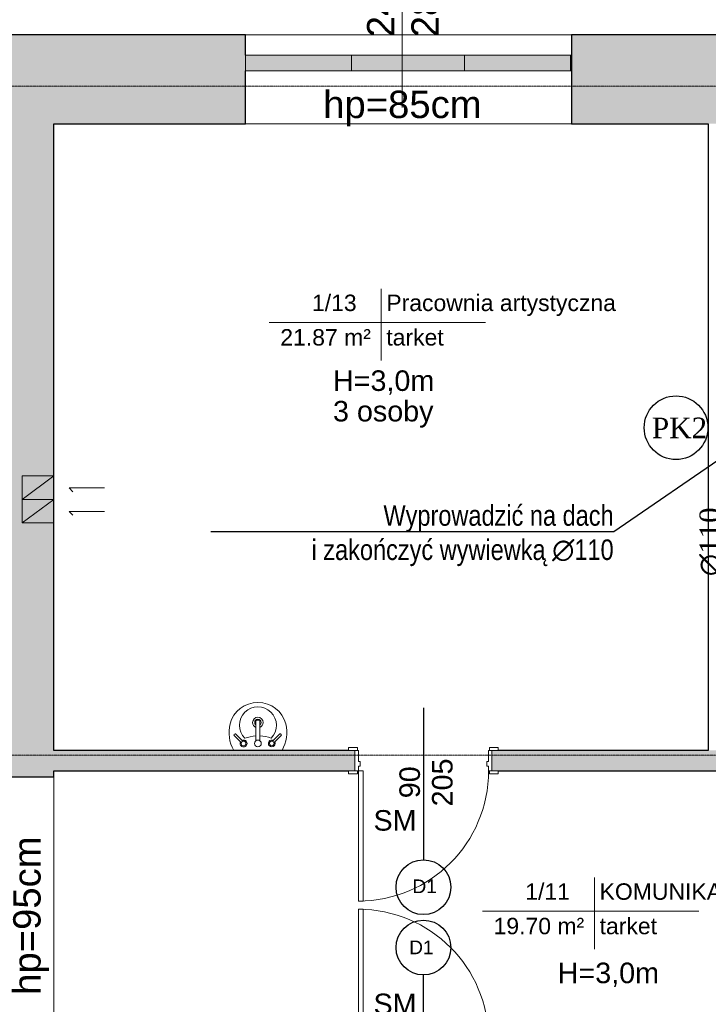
# Model space of a CAD drawing. Header units: inches. Extents: x -112469 to 885939, y -131046 to 286269.
# Tile 108 of 138: x 143684 to 148712, y -45531 to -38342. Entities that reach past the tile are written whole.
import ezdxf
from ezdxf import colors
from ezdxf.entities.mleader import LeaderData, LeaderLine
from ezdxf.math import Vec2, Vec3

# ---------------------------------------------------------------- set-up
doc = ezdxf.new("R2010")
doc.units = ezdxf.units.IN
doc.header["$MEASUREMENT"] = 0
doc.linetypes.add('Linia siatki', pattern=[0.9925, 0.47, -0.2175, 0.0875, -0.2175])
for name, color, linetype, lineweight in [('_IS_kan san', 34, 'Continuous', 40), ('_IS_kan san_opis', 34, 'Continuous', 25), ('A-AREA-IDEN', 251, 'Continuous', 9), ('A-DETL', 251, 'Continuous', 9), ('A-DETL-MEDM', 251, 'Continuous', 25), ('A-DETL-THIN', 251, 'Continuous', 9), ('A-DOOR', 251, 'Continuous', 9), ('A-DOOR-FRAM', 251, 'Continuous', 18), ('A-GLAZ', 251, 'Continuous', 9), ('A-WALL', 251, 'Continuous', 9), ('A-WALL-PATT', 254, 'Continuous', 25), ('G-ANNO-TEXT', 251, 'Continuous', 9), ('P-SANR-FIXT', 251, 'Continuous', 9), ('S-GRID', 251, 'Continuous', 9)]:
    doc.layers.add(name, color=color, linetype=linetype, lineweight=lineweight)
doc.styles.add('Arial_1', font='arial.ttf', dxfattribs={"height": 12})
doc.styles.add('Arial_2', font='arial.ttf', dxfattribs={"height": 10})
doc.styles.add('Arial_3', font='arial.ttf', dxfattribs={"height": 15})
doc.styles.add('Arial_5', font='arial.ttf', dxfattribs={"height": 20})
doc.styles.add('krzysiek', font='times.ttf')
doc.styles.get("Standard").update_dxf_attribs({"font": 'arial.ttf'})

# ---------------------------------------------------------------- blocks, each defined once
blk = doc.blocks.new('Etyk_pom_1_mala - Etyk_pom_1_mala-219433-4_Poziom piętra')
at = {"layer": 'A-AREA-IDEN'}
for p, q in [((-0.0958, 0.1444), (-0.0958, -0.3781)), ((-0.9154, -0.1015), (0.6661, -0.1015))]:
    blk.add_line(p, q, dxfattribs=at)
blk = doc.blocks.new('Lavabo mural - 05 - 440mm x 350mm-V6-4_Poziom piętra')
at = {"layer": 'P-SANR-FIXT'}
for p, q in [((-17.19, -11.05), (-11.74, -5.6)), ((-16.1, -12.14), (-10.65, -6.69)), ((-1.5, -21.49), (-1.5, -7.07)), ((1.5, -21.49), (1.5, -7.07)), ((16.41, -12.14), (10.96, -6.69)), ((17.5, -11.05), (12.05, -5.6))]:
    blk.add_line(p, q, dxfattribs=at)
for centre, radius, start, end in [((5.33, -13.08), 26.44, 150.36495, 193.63505), ((-5.33, -13.08), 26.44, 346.36495, 29.63505), ((-10.13, -5.07), 2.5, 0, 180), ((-10.13, -5.07), 2.5, 180, 207.05328), ((-10.13, -5.07), 1.7, 360, 180), ((-10.13, -5.07), 1.7, 180, 198.05956), ((-10.13, -5.07), 1.7, 198.05956, 360), ((-10.13, -5.07), 2.5, 242.94672, 0), ((0, -5.07), 2.5, 0, 180), ((0, -5.07), 2.5, 180, 0), ((10.43, -5.07), 2.5, 360, 180), ((10.43, -5.07), 2.5, 180, 297.05328), ((10.43, -5.07), 1.7, 0, 180), ((10.43, -5.07), 1.7, 180, 0), ((10.43, -5.07), 2.5, 332.94672, 360), ((0, -18.36), 13.5, 135.46291, 45.05561), ((-0.16, 16.03), 26.66, 249.19864, 267.10928), ((-0.16, 16.03), 26.66, 273.5606, 291.31988), ((-0.59, -14.51), 20.35, 193.63505, 271.65578), ((0, -20.36), 3.86, 112.88275, 180), ((0, -20.36), 3.86, 180, 360), ((0, -20.36), 2.35, 129.68263, 180), ((0, -20.36), 2.35, 180, 360), ((0.59, -14.51), 20.35, 268.34422, 346.36495), ((0, -20.36), 3.86, 360, 67.11782), ((0, -20.36), 2.35, 360, 50.3185)]:
    blk.add_arc(centre, radius, start, end, dxfattribs=at)
for centre, major_axis, ratio, start_param, end_param in [((-16.65, -11.59), (-0.545, 0.545), 0.274309, 0, 3.141593), ((16.95, -11.59), (0.545, 0.545), 0.274309, 3.141593, 6.283185), ((0, -21.49), (-1.5, 0), 0.428525, 0, 3.141593)]:
    blk.add_ellipse(centre, major_axis=major_axis, ratio=ratio, start_param=start_param, end_param=end_param, dxfattribs=at)
blk = doc.blocks.new('Aluminum_2 szybowe - 160x140 wymiana-V4-4_Poziom piętra')
at = {"layer": 'A-GLAZ'}
blk.add_hatch(color=256, dxfattribs=at).paths.add_polyline_path([(22.84, 8.73), (22.84, 20.16), (-137.16, 20.16), (-137.16, 8.73), (-31.78, 8.73)])
for p, q in [((-137.16, 20.16), (22.84, 20.16)), ((-137.16, 8.73), (-137.16, 20.16)), ((22.84, 20.16), (22.84, 8.73)), ((22.84, 8.73), (-137.16, 8.73))]:
    blk.add_line(p, q, dxfattribs=at)
blk = doc.blocks.new('Aluminum_2 szybowe - 160x140 wymiana-631342-4_Poziom piętra')
at = {"layer": 'A-GLAZ', "lineweight": 18}
for p, q in [((22.84, 20.16), (22.3, 20.16)), ((22.3, 8.73), (22.84, 8.73))]:
    blk.add_line(p, q, dxfattribs=at)
blk = doc.blocks.new('wewnetrzne dwupanelowe - 900 x 2100mm-479385-4_Poziom piętra')
at = {"layer": 'A-DOOR', "lineweight": 18}
for p, q in [((47.5, 102.1825), (44, 102.1825)), ((44, 102.1825), (44, 7.1825)), ((47.5, 7.1825), (47.5, 102.1825)), ((44, 7.1825), (47.5, 7.1825))]:
    blk.add_line(p, q, dxfattribs=at)
at = {"layer": 'A-DOOR'}
for p, q in [((-48.135, 9.1825), (-54.635, 9.1825)), ((-54.635, 9.1825), (-54.635, 7.1825)), ((-48.135, 7.1825), (-48.135, 9.1825)), ((54.635, 9.1825), (48.135, 9.1825)), ((48.135, 9.1825), (48.135, 7.1825)), ((54.635, 7.1825), (54.635, 9.1825)), ((-54.635, 7.1825), (-48.135, 7.1825)), ((48.135, 7.1825), (54.635, 7.1825)), ((-48.135, -7.8175), (-54.635, -7.8175)), ((-54.635, -7.8175), (-54.635, -9.8175)), ((-54.635, -9.8175), (-48.135, -9.8175)), ((-48.135, -9.8175), (-48.135, -7.8175)), ((54.635, -7.8175), (48.135, -7.8175)), ((48.135, -7.8175), (48.135, -9.8175)), ((48.135, -9.8175), (54.635, -9.8175)), ((54.635, -9.8175), (54.635, -7.8175))]:
    blk.add_line(p, q, dxfattribs=at)
blk.add_arc((47.5, 7.1825), 95, 90, 180, dxfattribs=at)
at = {"layer": 'A-DOOR-FRAM'}
for p, q in [((-47.5, 7.1825), (-50, 7.1825)), ((-50, 7.1825), (-50, -7.8175)), ((-47.5, 3.6825), (-47.5, 7.1825)), ((-46.23, 3.6825), (-47.5, 3.6825)), ((-47.5, -7.8175), (-47.5, 0.19)), ((-47.5, 0.19), (-46.23, 0.19)), ((-46.23, 0.19), (-46.23, 3.6825)), ((47.5, 3.6825), (46.23, 3.6825)), ((46.23, 3.6825), (46.23, 0.19)), ((46.23, 0.19), (47.5, 0.19)), ((47.5, 7.1825), (47.5, 3.6825)), ((50, 7.1825), (47.5, 7.1825)), ((47.5, 0.19), (47.5, -7.8175)), ((50, -7.8175), (50, 7.1825)), ((-50, -7.8175), (-47.5, -7.8175)), ((47.5, -7.8175), (50, -7.8175))]:
    blk.add_line(p, q, dxfattribs=at)
blk = doc.blocks.new('wewnetrzne dwupanelowe - 900 x 2100mm-456959-4_Poziom piętra')
at = {"layer": 'A-DOOR'}
for p, q in [((-54.635, 24.8175), (-48.135, 24.8175)), ((-54.635, 22.8175), (-54.635, 24.8175)), ((-48.135, 22.8175), (-54.635, 22.8175)), ((-48.135, 24.8175), (-48.135, 22.8175)), ((48.135, 24.8175), (54.635, 24.8175)), ((48.135, 22.8175), (48.135, 24.8175)), ((54.635, 22.8175), (48.135, 22.8175)), ((54.635, 24.8175), (54.635, 22.8175)), ((-54.635, -22.1825), (-48.135, -22.1825)), ((-54.635, -24.1825), (-54.635, -22.1825)), ((-48.135, -24.1825), (-54.635, -24.1825)), ((-48.135, -22.1825), (-48.135, -24.1825)), ((48.135, -22.1825), (54.635, -22.1825)), ((48.135, -24.1825), (48.135, -22.1825)), ((54.635, -24.1825), (48.135, -24.1825)), ((54.635, -22.1825), (54.635, -24.1825))]:
    blk.add_line(p, q, dxfattribs=at)
at = {"layer": 'A-DOOR', "lineweight": 18}
for p, q in [((44, -22.1825), (47.5, -22.1825)), ((44, -117.1825), (44, -22.1825)), ((47.5, -22.1825), (47.5, -117.1825)), ((47.5, -117.1825), (44, -117.1825))]:
    blk.add_line(p, q, dxfattribs=at)
at = {"layer": 'A-DOOR'}
blk.add_arc((47.5, -22.1825), 95, 180, 270, dxfattribs=at)
at = {"layer": 'A-DOOR-FRAM'}
for p, q in [((-50, 22.8175), (-47.5, 22.8175)), ((-50, -22.1825), (-50, 22.8175)), ((-47.5, 22.8175), (-47.5, -15.19)), ((47.5, 22.8175), (50, 22.8175)), ((47.5, -15.19), (47.5, 22.8175)), ((50, 22.8175), (50, -22.1825)), ((-47.5, -15.19), (-46.23, -15.19)), ((-47.5, -18.6825), (-47.5, -22.1825)), ((-46.23, -18.6825), (-47.5, -18.6825)), ((-46.23, -15.19), (-46.23, -18.6825)), ((46.23, -15.19), (47.5, -15.19)), ((46.23, -18.6825), (46.23, -15.19)), ((47.5, -18.6825), (46.23, -18.6825)), ((47.5, -22.1825), (47.5, -18.6825)), ((-47.5, -22.1825), (-50, -22.1825)), ((50, -22.1825), (47.5, -22.1825))]:
    blk.add_line(p, q, dxfattribs=at)
blk = doc.blocks.new('PIĘTRO')
at = {"layer": 'A-WALL-PATT', "lineweight": 9}
h = blk.add_hatch(color=251, dxfattribs=at)
h.paths.add_polyline_path([(1852.2, -15831.43), (2532.2, -15831.43), (2532.2, -7419.73), (1852.2, -7419.73), (1852.2, -9148.85)])
h.paths.add_polyline_path([(1852.2, -5519.73), (2532.2, -5519.73), (2532.2, -101.43), (1852.2, -101.43), (1852.2, -2768.94)])
h = blk.add_hatch(color=251, dxfattribs=at)
h.paths.add_polyline_path([(7312.2, -751.43), (7372.2, -751.43), (7372.2, -101.43), (6312.2, -101.43), (6312.2, -751.43)])
h.paths.add_polyline_path([(2532.2, -751.43), (3932.2, -751.43), (3932.2, -101.43), (2532.2, -101.43), (2532.2, -365.73)])
h = blk.add_hatch(color=251, dxfattribs=at)
h.paths.add_polyline_path([(10935.85, -5476.43), (10982.2, -5476.43), (10982.2, -5326.43), (9917.2, -5326.43), (9917.2, -5476.43), (9963.55, -5476.43)])
h.paths.add_polyline_path([(12582.2, -5476.43), (12582.2, -5326.43), (11982.2, -5326.43), (11982.2, -5476.43), (12028.55, -5476.43)])
h.paths.add_polyline_path([(8230.71, -5476.43), (8867.2, -5476.43), (8867.2, -5326.43), (5732.2, -5326.43), (5732.2, -5476.43), (6608.38, -5476.43)])
h.paths.add_polyline_path([(2532.2, -5476.43), (4732.2, -5476.43), (4732.2, -5326.43), (2532.2, -5326.43), (2532.2, -5406.5)])
at = {"layer": 'A-DETL', "color": 251, "lineweight": 18}
for p, q in [((2532.2, -3321.43), (2302.2, -3493.52)), ((2302.2, -3321.43), (2302.2, -3493.52)), ((2532.2, -3321.43), (2302.2, -3321.43)), ((2532.2, -3493.52), (2532.2, -3321.43)), ((2644.21, -3409.71), (2672.5, -3437.99)), ((2904.21, -3409.71), (2644.21, -3409.71)), ((2644.21, -3409.71), (2904.21, -3409.71)), ((2532.2, -3493.52), (2302.2, -3665.61)), ((2302.2, -3493.52), (2302.2, -3665.61)), ((2532.2, -3493.52), (2302.2, -3493.52)), ((2532.2, -3493.52), (2302.2, -3493.52)), ((2302.2, -3493.52), (2532.2, -3493.52)), ((2532.2, -3665.61), (2532.2, -3493.52)), ((2644.21, -3581.8), (2672.5, -3610.08)), ((2904.21, -3581.8), (2644.21, -3581.8)), ((2644.21, -3581.8), (2904.21, -3581.8)), ((2532.2, -3665.61), (2302.2, -3665.61)), ((2302.2, -3665.61), (2532.2, -3665.61))]:
    blk.add_line(p, q, dxfattribs=at)
at = {"layer": 'A-DETL-MEDM', "color": 251}
for p, q in [((5232.2, -5015.22), (5232.2, -6125.22)), ((5232.2, -8075.79), (5232.2, -6965.79))]:
    blk.add_line(p, q, dxfattribs=at)
for centre in [(5232.2, -6325.22), (5232.2, -6765.79)]:
    blk.add_circle(centre, 200, dxfattribs=at)
at = {"layer": 'A-DETL-THIN', "color": 251}
blk.add_line((5077.2, 467.55), (5077.2, -632.45), dxfattribs=at)
at = {"layer": 'A-WALL', "color": 251, "lineweight": 25}
for p, q in [((3932.2, -101.43), (1852.2, -101.43)), ((3932.2, -251.43), (3932.2, -101.43)), ((6312.2, -101.43), (6312.2, -751.43)), ((8232.2, -101.43), (6312.2, -101.43)), ((3932.2, -751.43), (3932.2, -365.73)), ((2532.2, -751.43), (3932.2, -751.43)), ((2532.2, -5326.43), (2532.2, -751.43)), ((6312.2, -751.43), (7312.2, -751.43)), ((7312.2, -751.43), (7312.2, -5326.43)), ((4685.85, -5326.43), (2532.2, -5326.43)), ((7312.2, -5326.43), (5778.55, -5326.43)), ((2116.5, -5519.73), (2532.2, -5519.73)), ((2532.2, -5476.43), (4685.85, -5476.43)), ((2532.2, -5519.73), (2532.2, -5476.43)), ((5778.55, -5476.43), (8820.85, -5476.43))]:
    blk.add_line(p, q, dxfattribs=at)
at = {"layer": 'A-WALL', "color": 251}
for p, q in [((3932.2, -101.43), (6312.2, -101.43)), ((6312.2, -751.43), (3932.2, -751.43)), ((2532.2, -5519.73), (2532.2, -7419.73))]:
    blk.add_line(p, q, dxfattribs=at)
at = {"layer": 'S-GRID', "color": 251, "linetype": 'Linia siatki'}
for p, q in [((-1420.75, -476.43), (33508.1, -476.43)), ((-1420.75, -5361.43), (33508.1, -5361.43))]:
    blk.add_line(p, q, dxfattribs=at)
at = {"layer": 'A-AREA-IDEN', "color": 251, "xscale": 999.9999999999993, "yscale": 999.9999999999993, "zscale": 999.9999999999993}
for p in [(5019.95, -2100.57), (6577.48, -6398.9)]:
    blk.add_blockref('Etyk_pom_1_mala - Etyk_pom_1_mala-219433-4_Poziom piętra', p, dxfattribs=at)
at = {"layer": 'A-DOOR', "color": 251, "xscale": 10, "yscale": 10, "zscale": 10, "rotation": 180}
for name, p in [('wewnetrzne dwupanelowe - 900 x 2100mm-479385-4_Poziom piętra', (5232.2, -5404.6)), ('wewnetrzne dwupanelowe - 900 x 2100mm-456959-4_Poziom piętra', (5232.2, -7658.25))]:
    blk.add_blockref(name, p, dxfattribs=at)
at = {"layer": 'A-GLAZ', "color": 251, "xscale": 10, "yscale": 10, "zscale": 10}
for name, p in [('Aluminum_2 szybowe - 160x140 wymiana-V4-4_Poziom piętra', (5303.8, -452.99)), ('Aluminum_2 szybowe - 160x140 wymiana-V4-4_Poziom piętra', (6078.4, -452.99)), ('Aluminum_2 szybowe - 160x140 wymiana-631342-4_Poziom piętra', (6083.8, -452.99))]:
    blk.add_blockref(name, p, dxfattribs=at)
at = {"layer": 'P-SANR-FIXT', "color": 251, "xscale": 10, "yscale": 10, "zscale": 10, "rotation": 180}
blk.add_blockref('Lavabo mural - 05 - 440mm x 350mm-V6-4_Poziom piętra', (4023.2, -5326.43), dxfattribs=at)
at = {"layer": 'A-AREA-IDEN', "color": 251, "char_height": 120, "attachment_point": 1, "style": 'Arial_1'}
for s, insert, width in [('1/13', (4418.04, -1998.85), 424.8944), ('Pracownia artystyczna', (4960.82, -1998.85), 2180.59), ('21.87 m²', (4186.68, -2250.56), 857.8056), ('tarket', (4960.82, -2250.56), 553.1644), ('1/11', (5975.57, -6297.19), 424.8944), ('KOMUNIKACJA', (6518.35, -6297.19), 1563.2906), ('19.70 m²', (5744.2, -6548.9), 857.8056), ('tarket', (6518.35, -6548.9), 553.1644)]:
    blk.add_mtext(s, dxfattribs=dict(at, insert=insert, width=width))
at = {"layer": 'G-ANNO-TEXT', "color": 251, "attachment_point": 1, "rotation": 90}
for s, insert, char_height, width, style in [('240', (4819.91, -119.66), 200, 577.215, 'Arial_5'), ('280', (5144.02, -119.66), 200, 577.215, 'Arial_5'), ('90', (5056.35, -5675.85), 150, 288.6075, 'Arial_3'), ('205', (5294.48, -5735.38), 150, 432.9112, 'Arial_3'), ('hp=95cm', (2236.29, -7111.36), 200, 1435.0206, 'Arial_5')]:
    blk.add_mtext(s, dxfattribs=dict(at, insert=insert, char_height=char_height, width=width, style=style))
at = {"layer": 'G-ANNO-TEXT', "color": 251, "attachment_point": 1}
for s, insert, char_height, width, style in [('hp=85cm', (4499.72, -509.74), 200, 1435.0206, 'Arial_5'), ('H=3,0m', (4571.62, -2551.95), 150, 913.9237, 'Arial_3'), ('3 osoby', (4571.62, -2774.66), 150, 873.8394, 'Arial_3'), ('SM', (4867.2, -5762.57), 150, 384.81, 'Arial_3'), ('D1', (5151.71, -6268.83), 100, 216.4556, 'Arial_2'), ('D1', (5127.69, -6714.54), 100, 216.4556, 'Arial_2'), ('H=3,0m', (6212.7, -6876.06), 150, 913.9237, 'Arial_3'), ('SM', (4867.2, -7102.57), 150, 384.81, 'Arial_3')]:
    blk.add_mtext(s, dxfattribs=dict(at, insert=insert, char_height=char_height, width=width, style=style))

msp = doc.modelspace()

# ---------------------------------------------------------------- block references
at = {"layer": '_IS_kan san'}
msp.add_blockref('PIĘTRO', (141400.2, -38350.3), dxfattribs=at)

# ---------------------------------------------------------------- next in the draw order: linework, layer by layer
at = {"layer": '_IS_kan san_opis', "lineweight": -3, "ltscale": 15}
msp.add_circle((148476.6, -41320.8), 232.3, dxfattribs=at)

# ---------------------------------------------------------------- next in the draw order: texts
at = {"layer": '_IS_kan san_opis', "ltscale": 15, "insert": (148300.6, -41247.2), "char_height": 150, "width": 380.431, "attachment_point": 1, "style": 'krzysiek'}
msp.add_mtext('PK2', dxfattribs=at)
at = {"layer": '_IS_kan san_opis', "ltscale": 15, "insert": (148648.2, -42404.9), "char_height": 150, "width": 5085.567, "attachment_point": 1, "rotation": 90, "style": 'krzysiek'}
msp.add_mtext('∅110\\Pi=2% ', dxfattribs=at)

# ---------------------------------------------------------------- next in the draw order: leaders
at = {"layer": '_IS_kan san_opis', "ltscale": 15}
ml = msp.add_multileader_mtext('Standard', dxfattribs=at)
ml.set_content('{\\fArial Narrow|b0|i0|c238|p34;Wyprowadzić na dach\\Pi zakończyć wywiewką ∅110 \\P(pion z kondygnacji niższej)}', color=256)
ml.set_leader_properties()
ml.build(insert=Vec2(0, 0))
ml.multileader.update_dxf_attribs({"text_left_attachment_type": 6, "text_right_attachment_type": 6, "dogleg_length": 0.36, "arrow_head_size": 0.18})
ctx = ml.context
ctx.base_point, ctx.char_height, ctx.arrow_head_size, ctx.landing_gap_size, ctx.plane_origin = Vec3(149518, -37244.2), 150, 0.18, 0.09, Vec3(155756, -37904.6)
ctx.left_attachment, ctx.right_attachment, ctx.text_align_type = 6, 6, 2
notes = []
notes.append((ctx, [(0, (1, 1, 0), (151676.5, -37244.2), (-1, 0), 0.36, [(0, [(152429.8, -39131.2)], 0, [])])]))
ctx.mtext.insert, ctx.mtext.alignment, ctx.mtext.line_spacing_style, ctx.mtext.flow_direction = Vec3(151676, -37050.1), 3, 2, 5
ml = msp.add_multileader_mtext('Standard', dxfattribs=at)
ml.set_content('{\\fArial Narrow|b0|i0|c238|p34;Wyprowadzić na dach\\Pi zakończyć wywiewką ∅110}', color=256)
ml.set_leader_properties()
ml.build(insert=Vec2(0, 0))
ml.multileader.update_dxf_attribs({"text_left_attachment_type": 6, "text_right_attachment_type": 6, "dogleg_length": 0.36, "arrow_head_size": 0.18})
ctx = ml.context
ctx.base_point, ctx.char_height, ctx.arrow_head_size, ctx.landing_gap_size, ctx.plane_origin = Vec3(145863, -42080.7), 150, 0.18, 0.09, Vec3(150412, -42264.9)
ctx.left_attachment, ctx.right_attachment, ctx.text_align_type = 6, 6, 2
notes.append((ctx, [(0, (1, 1, 0), (148021.5, -42080.7), (-1, 0), 0.36, [(0, [(148868.3, -41502.2)], 0, [])])]))
ctx.mtext.insert, ctx.mtext.alignment, ctx.mtext.line_spacing_style, ctx.mtext.flow_direction = Vec3(148021, -41886.6), 3, 2, 5
for ctx, leaders in notes:
    for number, flags, end, landing, length, lines in leaders:
        leader = LeaderData()
        leader.index, (leader.has_last_leader_line, leader.has_dogleg_vector, leader.attachment_direction) = number, flags
        leader.last_leader_point, leader.dogleg_vector, leader.dogleg_length = Vec3(end), Vec3(landing), length
        for number, points, colour, breaks in lines:
            line = LeaderLine()
            line.index, line.vertices, line.color, line.breaks = number, Vec3.list(points), colors.encode_raw_color(colour), breaks
            leader.lines.append(line)
        ctx.leaders.append(leader)

doc.saveas('drawing.dxf')
